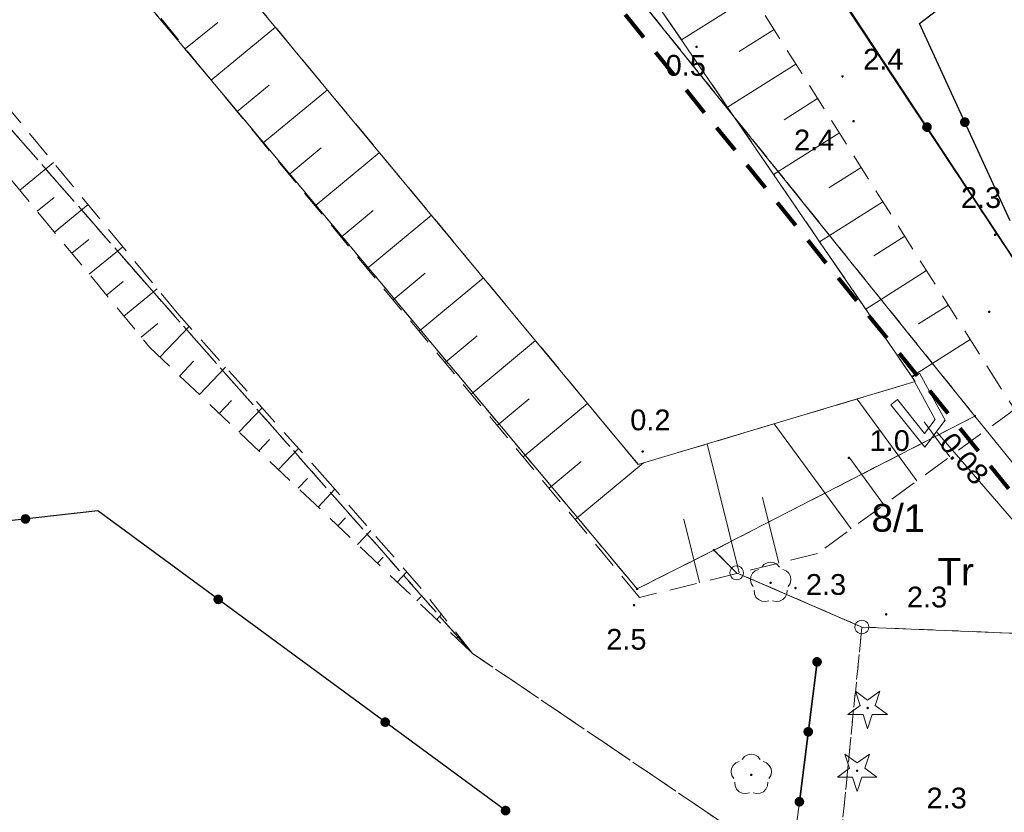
# Model space of a CAD drawing. Extents: x 5474185 to 5474933, y 5916077 to 5916824.
# Tile 12 of 256: x 5474410 to 5474446, y 5916373 to 5916401. Entities that reach past the tile are written whole.
import ezdxf

# ---------------------------------------------------------------- set-up
doc = ezdxf.new("R2010")
doc.units = 0
for name, pattern in [('216-500', [2.5, 1.5, -1]), ('PRZER1-1', [1, 0.5, -0.5]), ('PRZER2-1', [1.5, 1, -0.5]), ('PRZER3-1', [2, 1.5, -0.5])]:
    doc.linetypes.add(name, pattern=pattern)
for name, color, linetype, lineweight in [('GEPPGD', 253, 'CONTINUOUS', 18), ('GESDZI', 253, 'CONTINUOUS', 18), ('GESDZI_O', 253, 'CONTINUOUS', 18), ('GESKKL', 253, 'CONTINUOUS', 18), ('GESUZY', 253, 'CONTINUOUS', 18), ('GESUZY_O', 253, 'CONTINUOUS', 18), ('GSLKBR', 253, 'CONTINUOUS', 18), ('GSLKOG', 253, 'CONTINUOUS', 35), ('GSPRDI', 253, 'CONTINUOUS', 18), ('GSPRDL', 253, 'CONTINUOUS', 18), ('GSPWPN', 253, 'CONTINUOUS', 13), ('GSPWPN_O', 253, 'CONTINUOUS', 13), ('GSSDSO', 253, 'CONTINUOUS', 18), ('GSSWWP', 254, 'CONTINUOUS', 18), ('GSSZSN', 254, 'CONTINUOUS', 18), ('GULKPR', 7, 'CONTINUOUS', 18), ('GUPPRZ_O', 40, 'CONTINUOUS', 18), ('Sieć wodociągowa', 253, 'CONTINUOUS', 40)]:
    doc.layers.add(name, color=color, linetype=linetype, lineweight=lineweight)
doc.styles.add('Arial', font='arial.ttf')

msp = doc.modelspace()

# ---------------------------------------------------------------- hatches: boundary and pattern name
at = {"layer": 'GEPPGD'}
for points in [[(5474444.93, 5916387.085), (5474444.916094, 5916387.087202), (5474444.90355, 5916387.093594), (5474444.893594, 5916387.10355), (5474444.887202, 5916387.116094), (5474444.885, 5916387.13), (5474444.887202, 5916387.143906), (5474444.893594, 5916387.15645), (5474444.90355, 5916387.166406), (5474444.916094, 5916387.172798), (5474444.93, 5916387.175), (5474444.943906, 5916387.172798), (5474444.95645, 5916387.166406), (5474444.966406, 5916387.15645), (5474444.972798, 5916387.143906), (5474444.975, 5916387.13), (5474444.972798, 5916387.116094), (5474444.966406, 5916387.10355), (5474444.95645, 5916387.093594), (5474444.943906, 5916387.087202)], [(5474435.49, 5916382.235), (5474435.476094, 5916382.237202), (5474435.46355, 5916382.243594), (5474435.453594, 5916382.25355), (5474435.447202, 5916382.266094), (5474435.445, 5916382.28), (5474435.447202, 5916382.293906), (5474435.453594, 5916382.30645), (5474435.46355, 5916382.316406), (5474435.476094, 5916382.322798), (5474435.49, 5916382.325), (5474435.503906, 5916382.322798), (5474435.51645, 5916382.316406), (5474435.526406, 5916382.30645), (5474435.532798, 5916382.293906), (5474435.535, 5916382.28), (5474435.532798, 5916382.266094), (5474435.526406, 5916382.25355), (5474435.51645, 5916382.243594), (5474435.503906, 5916382.237202)], [(5474432.71, 5916380.835), (5474432.696094, 5916380.837202), (5474432.68355, 5916380.843594), (5474432.673594, 5916380.85355), (5474432.667202, 5916380.866094), (5474432.665, 5916380.88), (5474432.667202, 5916380.893906), (5474432.673594, 5916380.90645), (5474432.68355, 5916380.916406), (5474432.696094, 5916380.922798), (5474432.71, 5916380.925), (5474432.723906, 5916380.922798), (5474432.73645, 5916380.916406), (5474432.746406, 5916380.90645), (5474432.752798, 5916380.893906), (5474432.755, 5916380.88), (5474432.752798, 5916380.866094), (5474432.746406, 5916380.85355), (5474432.73645, 5916380.843594), (5474432.723906, 5916380.837202)]]:
    msp.add_hatch(color=256, dxfattribs=at).paths.add_polyline_path(points)
at = {"layer": 'GSLKOG'}
for points in [[(5474443.206312, 5916397.411152), (5474443.160746, 5916397.414422), (5474443.117578, 5916397.429374), (5474443.07975, 5916397.45499), (5474443.049842, 5916397.489522), (5474443.02989, 5916397.530619), (5474443.021256, 5916397.57548), (5474443.024525, 5916397.621047), (5474443.039478, 5916397.664215), (5474443.065093, 5916397.702043), (5474443.099626, 5916397.731951), (5474443.140722, 5916397.751902), (5474443.185584, 5916397.760537), (5474443.23115, 5916397.757268), (5474443.274318, 5916397.742315), (5474443.312146, 5916397.7167), (5474443.342054, 5916397.682167), (5474443.362006, 5916397.64107), (5474443.37064, 5916397.596209), (5474443.367371, 5916397.550642), (5474443.352418, 5916397.507475), (5474443.326803, 5916397.469647), (5474443.29227, 5916397.439739), (5474443.251174, 5916397.419787)], [(5474443.206312, 5916397.411152), (5474443.160746, 5916397.414422), (5474443.117578, 5916397.429374), (5474443.07975, 5916397.45499), (5474443.049842, 5916397.489522), (5474443.02989, 5916397.530619), (5474443.021256, 5916397.57548), (5474443.024525, 5916397.621047), (5474443.039478, 5916397.664215), (5474443.065093, 5916397.702043), (5474443.099626, 5916397.731951), (5474443.140722, 5916397.751902), (5474443.185584, 5916397.760537), (5474443.23115, 5916397.757268), (5474443.274318, 5916397.742315), (5474443.312146, 5916397.7167), (5474443.342054, 5916397.682167), (5474443.362006, 5916397.64107), (5474443.37064, 5916397.596209), (5474443.367371, 5916397.550642), (5474443.352418, 5916397.507475), (5474443.326803, 5916397.469647), (5474443.29227, 5916397.439739), (5474443.251174, 5916397.419787)], [(5474444.548645, 5916397.590766), (5474444.504107, 5916397.600935), (5474444.463719, 5916397.622287), (5474444.430233, 5916397.653363), (5474444.405931, 5916397.692047), (5474444.39247, 5916397.735703), (5474444.390766, 5916397.781355), (5474444.400935, 5916397.825893), (5474444.422287, 5916397.866281), (5474444.453363, 5916397.899767), (5474444.492047, 5916397.924069), (5474444.535703, 5916397.93753), (5474444.581355, 5916397.939234), (5474444.625893, 5916397.929065), (5474444.666281, 5916397.907713), (5474444.699767, 5916397.876637), (5474444.724069, 5916397.837953), (5474444.73753, 5916397.794297), (5474444.739234, 5916397.748645), (5474444.729065, 5916397.704107), (5474444.707713, 5916397.663719), (5474444.676637, 5916397.630233), (5474444.637953, 5916397.605931), (5474444.594297, 5916397.59247)], [(5474444.548645, 5916397.590766), (5474444.504107, 5916397.600935), (5474444.463719, 5916397.622287), (5474444.430233, 5916397.653363), (5474444.405931, 5916397.692047), (5474444.39247, 5916397.735703), (5474444.390766, 5916397.781355), (5474444.400935, 5916397.825893), (5474444.422287, 5916397.866281), (5474444.453363, 5916397.899767), (5474444.492047, 5916397.924069), (5474444.535703, 5916397.93753), (5474444.581355, 5916397.939234), (5474444.625893, 5916397.929065), (5474444.666281, 5916397.907713), (5474444.699767, 5916397.876637), (5474444.724069, 5916397.837953), (5474444.73753, 5916397.794297), (5474444.739234, 5916397.748645), (5474444.729065, 5916397.704107), (5474444.707713, 5916397.663719), (5474444.676637, 5916397.630233), (5474444.637953, 5916397.605931), (5474444.594297, 5916397.59247)], [(5474410.599253, 5916383.236062), (5474410.553579, 5916383.237006), (5474410.509704, 5916383.24974), (5474410.470621, 5916383.273393), (5474410.438992, 5916383.306358), (5474410.416972, 5916383.346385), (5474410.406062, 5916383.390747), (5474410.407006, 5916383.436421), (5474410.41974, 5916383.480296), (5474410.443393, 5916383.519379), (5474410.476358, 5916383.551008), (5474410.516385, 5916383.573028), (5474410.560747, 5916383.583938), (5474410.606421, 5916383.582994), (5474410.650296, 5916383.57026), (5474410.689379, 5916383.546607), (5474410.721008, 5916383.513642), (5474410.743028, 5916383.473615), (5474410.753938, 5916383.429253), (5474410.752994, 5916383.383579), (5474410.74026, 5916383.339704), (5474410.716607, 5916383.300621), (5474410.683642, 5916383.268992), (5474410.643615, 5916383.246972)], [(5474410.599253, 5916383.236062), (5474410.553579, 5916383.237006), (5474410.509704, 5916383.24974), (5474410.470621, 5916383.273393), (5474410.438992, 5916383.306358), (5474410.416972, 5916383.346385), (5474410.406062, 5916383.390747), (5474410.407006, 5916383.436421), (5474410.41974, 5916383.480296), (5474410.443393, 5916383.519379), (5474410.476358, 5916383.551008), (5474410.516385, 5916383.573028), (5474410.560747, 5916383.583938), (5474410.606421, 5916383.582994), (5474410.650296, 5916383.57026), (5474410.689379, 5916383.546607), (5474410.721008, 5916383.513642), (5474410.743028, 5916383.473615), (5474410.753938, 5916383.429253), (5474410.752994, 5916383.383579), (5474410.74026, 5916383.339704), (5474410.716607, 5916383.300621), (5474410.683642, 5916383.268992), (5474410.643615, 5916383.246972)], [(5474417.534021, 5916380.326783), (5474417.489657, 5916380.337689), (5474417.449629, 5916380.359707), (5474417.416663, 5916380.391334), (5474417.393006, 5916380.430416), (5474417.38027, 5916380.474289), (5474417.379324, 5916380.519963), (5474417.390231, 5916380.564327), (5474417.412248, 5916380.604355), (5474417.443875, 5916380.63732), (5474417.482958, 5916380.660977), (5474417.52683, 5916380.673714), (5474417.572504, 5916380.67466), (5474417.616868, 5916380.663753), (5474417.656896, 5916380.641735), (5474417.689862, 5916380.610108), (5474417.713519, 5916380.571026), (5474417.726255, 5916380.527153), (5474417.727201, 5916380.481479), (5474417.716294, 5916380.437116), (5474417.694277, 5916380.397087), (5474417.66265, 5916380.364122), (5474417.623567, 5916380.340465), (5474417.579695, 5916380.327728)], [(5474417.534021, 5916380.326783), (5474417.489657, 5916380.337689), (5474417.449629, 5916380.359707), (5474417.416663, 5916380.391334), (5474417.393006, 5916380.430416), (5474417.38027, 5916380.474289), (5474417.379324, 5916380.519963), (5474417.390231, 5916380.564327), (5474417.412248, 5916380.604355), (5474417.443875, 5916380.63732), (5474417.482958, 5916380.660977), (5474417.52683, 5916380.673714), (5474417.572504, 5916380.67466), (5474417.616868, 5916380.663753), (5474417.656896, 5916380.641735), (5474417.689862, 5916380.610108), (5474417.713519, 5916380.571026), (5474417.726255, 5916380.527153), (5474417.727201, 5916380.481479), (5474417.716294, 5916380.437116), (5474417.694277, 5916380.397087), (5474417.66265, 5916380.364122), (5474417.623567, 5916380.340465), (5474417.579695, 5916380.327728)], [(5474439.198041, 5916378.066383), (5474439.153854, 5916378.077983), (5474439.114174, 5916378.100624), (5474439.081706, 5916378.132762), (5474439.058664, 5916378.172209), (5474439.046616, 5916378.216276), (5474439.046383, 5916378.261959), (5474439.057983, 5916378.306146), (5474439.080624, 5916378.345826), (5474439.112762, 5916378.378294), (5474439.152209, 5916378.401336), (5474439.196276, 5916378.413384), (5474439.241959, 5916378.413617), (5474439.286146, 5916378.402017), (5474439.325826, 5916378.379376), (5474439.358294, 5916378.347238), (5474439.381336, 5916378.307791), (5474439.393384, 5916378.263724), (5474439.393617, 5916378.218041), (5474439.382017, 5916378.173854), (5474439.359376, 5916378.134174), (5474439.327238, 5916378.101706), (5474439.287791, 5916378.078664), (5474439.243724, 5916378.066616)], [(5474423.577496, 5916375.88534), (5474423.533132, 5916375.896247), (5474423.493104, 5916375.918265), (5474423.460138, 5916375.949892), (5474423.436481, 5916375.988974), (5474423.423745, 5916376.032847), (5474423.422799, 5916376.078521), (5474423.433706, 5916376.122884), (5474423.455723, 5916376.162913), (5474423.48735, 5916376.195878), (5474423.526433, 5916376.219535), (5474423.570305, 5916376.232272), (5474423.615979, 5916376.233217), (5474423.660343, 5916376.222311), (5474423.700371, 5916376.200293), (5474423.733337, 5916376.168666), (5474423.756994, 5916376.129584), (5474423.76973, 5916376.085711), (5474423.770676, 5916376.040037), (5474423.759769, 5916375.995673), (5474423.737752, 5916375.955645), (5474423.706125, 5916375.92268), (5474423.667042, 5916375.899023), (5474423.62317, 5916375.886286)], [(5474423.577496, 5916375.88534), (5474423.533132, 5916375.896247), (5474423.493104, 5916375.918265), (5474423.460138, 5916375.949892), (5474423.436481, 5916375.988974), (5474423.423745, 5916376.032847), (5474423.422799, 5916376.078521), (5474423.433706, 5916376.122884), (5474423.455723, 5916376.162913), (5474423.48735, 5916376.195878), (5474423.526433, 5916376.219535), (5474423.570305, 5916376.232272), (5474423.615979, 5916376.233217), (5474423.660343, 5916376.222311), (5474423.700371, 5916376.200293), (5474423.733337, 5916376.168666), (5474423.756994, 5916376.129584), (5474423.76973, 5916376.085711), (5474423.770676, 5916376.040037), (5474423.759769, 5916375.995673), (5474423.737752, 5916375.955645), (5474423.706125, 5916375.92268), (5474423.667042, 5916375.899023), (5474423.62317, 5916375.886286)], [(5474438.878041, 5916375.536383), (5474438.833854, 5916375.547983), (5474438.794174, 5916375.570624), (5474438.761706, 5916375.602762), (5474438.738664, 5916375.642209), (5474438.726616, 5916375.686276), (5474438.726383, 5916375.731959), (5474438.737983, 5916375.776146), (5474438.760624, 5916375.815826), (5474438.792762, 5916375.848294), (5474438.832209, 5916375.871336), (5474438.876276, 5916375.883384), (5474438.921959, 5916375.883617), (5474438.966146, 5916375.872017), (5474439.005826, 5916375.849376), (5474439.038294, 5916375.817238), (5474439.061336, 5916375.777791), (5474439.073384, 5916375.733724), (5474439.073617, 5916375.688041), (5474439.062017, 5916375.643854), (5474439.039376, 5916375.604174), (5474439.007238, 5916375.571706), (5474438.967791, 5916375.548664), (5474438.923724, 5916375.536616)], [(5474438.878041, 5916375.536383), (5474438.833854, 5916375.547983), (5474438.794174, 5916375.570624), (5474438.761706, 5916375.602762), (5474438.738664, 5916375.642209), (5474438.726616, 5916375.686276), (5474438.726383, 5916375.731959), (5474438.737983, 5916375.776146), (5474438.760624, 5916375.815826), (5474438.792762, 5916375.848294), (5474438.832209, 5916375.871336), (5474438.876276, 5916375.883384), (5474438.921959, 5916375.883617), (5474438.966146, 5916375.872017), (5474439.005826, 5916375.849376), (5474439.038294, 5916375.817238), (5474439.061336, 5916375.777791), (5474439.073384, 5916375.733724), (5474439.073617, 5916375.688041), (5474439.062017, 5916375.643854), (5474439.039376, 5916375.604174), (5474439.007238, 5916375.571706), (5474438.967791, 5916375.548664), (5474438.923724, 5916375.536616)], [(5474438.558041, 5916373.006383), (5474438.513854, 5916373.017983), (5474438.474174, 5916373.040624), (5474438.441706, 5916373.072762), (5474438.418664, 5916373.112209), (5474438.406616, 5916373.156276), (5474438.406383, 5916373.201959), (5474438.417983, 5916373.246146), (5474438.440624, 5916373.285826), (5474438.472762, 5916373.318294), (5474438.512209, 5916373.341336), (5474438.556276, 5916373.353384), (5474438.601959, 5916373.353617), (5474438.646146, 5916373.342017), (5474438.685826, 5916373.319376), (5474438.718294, 5916373.287238), (5474438.741336, 5916373.247791), (5474438.753384, 5916373.203724), (5474438.753617, 5916373.158041), (5474438.742017, 5916373.113854), (5474438.719376, 5916373.074174), (5474438.687238, 5916373.041706), (5474438.647791, 5916373.018664), (5474438.603724, 5916373.006616)], [(5474427.930758, 5916372.686061), (5474427.886395, 5916372.696968), (5474427.846366, 5916372.718986), (5474427.813401, 5916372.750613), (5474427.789744, 5916372.789695), (5474427.777007, 5916372.833568), (5474427.776061, 5916372.879242), (5474427.786968, 5916372.923605), (5474427.808986, 5916372.963634), (5474427.840613, 5916372.996599), (5474427.879695, 5916373.020256), (5474427.923568, 5916373.032993), (5474427.969242, 5916373.033939), (5474428.013605, 5916373.023032), (5474428.053634, 5916373.001014), (5474428.086599, 5916372.969387), (5474428.110256, 5916372.930305), (5474428.122993, 5916372.886432), (5474428.123939, 5916372.840758), (5474428.113032, 5916372.796395), (5474428.091014, 5916372.756366), (5474428.059387, 5916372.723401), (5474428.020305, 5916372.699744), (5474427.976432, 5916372.687007)]]:
    msp.add_hatch(color=256, dxfattribs=at).paths.add_polyline_path(points)
at = {"layer": 'GSPRDI'}
for points in [[(5474441.05, 5916376.525), (5474441.036094, 5916376.527202), (5474441.02355, 5916376.533594), (5474441.013594, 5916376.54355), (5474441.007202, 5916376.556094), (5474441.005, 5916376.57), (5474441.007202, 5916376.583906), (5474441.013594, 5916376.59645), (5474441.02355, 5916376.606406), (5474441.036094, 5916376.612798), (5474441.05, 5916376.615), (5474441.063906, 5916376.612798), (5474441.07645, 5916376.606406), (5474441.086406, 5916376.59645), (5474441.092798, 5916376.583906), (5474441.095, 5916376.57), (5474441.092798, 5916376.556094), (5474441.086406, 5916376.54355), (5474441.07645, 5916376.533594), (5474441.063906, 5916376.527202)], [(5474440.67, 5916374.255), (5474440.656094, 5916374.257202), (5474440.64355, 5916374.263594), (5474440.633594, 5916374.27355), (5474440.627202, 5916374.286094), (5474440.625, 5916374.3), (5474440.627202, 5916374.313906), (5474440.633594, 5916374.32645), (5474440.64355, 5916374.336406), (5474440.656094, 5916374.342798), (5474440.67, 5916374.345), (5474440.683906, 5916374.342798), (5474440.69645, 5916374.336406), (5474440.706406, 5916374.32645), (5474440.712798, 5916374.313906), (5474440.715, 5916374.3), (5474440.712798, 5916374.286094), (5474440.706406, 5916374.27355), (5474440.69645, 5916374.263594), (5474440.683906, 5916374.257202)]]:
    msp.add_hatch(color=256, dxfattribs=at).paths.add_polyline_path(points)
at = {"layer": 'GSPRDL'}
for points in [[(5474437.54, 5916381.055), (5474437.526094, 5916381.057202), (5474437.51355, 5916381.063594), (5474437.503594, 5916381.07355), (5474437.497202, 5916381.086094), (5474437.495, 5916381.1), (5474437.497202, 5916381.113906), (5474437.503594, 5916381.12645), (5474437.51355, 5916381.136406), (5474437.526094, 5916381.142798), (5474437.54, 5916381.145), (5474437.553906, 5916381.142798), (5474437.56645, 5916381.136406), (5474437.576406, 5916381.12645), (5474437.582798, 5916381.113906), (5474437.585, 5916381.1), (5474437.582798, 5916381.086094), (5474437.576406, 5916381.07355), (5474437.56645, 5916381.063594), (5474437.553906, 5916381.057202)], [(5474436.84, 5916374.105), (5474436.826094, 5916374.107202), (5474436.81355, 5916374.113594), (5474436.803594, 5916374.12355), (5474436.797202, 5916374.136094), (5474436.795, 5916374.15), (5474436.797202, 5916374.163906), (5474436.803594, 5916374.17645), (5474436.81355, 5916374.186406), (5474436.826094, 5916374.192798), (5474436.84, 5916374.195), (5474436.853906, 5916374.192798), (5474436.86645, 5916374.186406), (5474436.876406, 5916374.17645), (5474436.882798, 5916374.163906), (5474436.885, 5916374.15), (5474436.882798, 5916374.136094), (5474436.876406, 5916374.12355), (5474436.86645, 5916374.113594), (5474436.853906, 5916374.107202)]]:
    msp.add_hatch(color=256, dxfattribs=at).paths.add_polyline_path(points)
at = {"layer": 'GSPWPN'}
for points in [[(5474434.86, 5916400.445), (5474434.848353, 5916400.446533), (5474434.8375, 5916400.451029), (5474434.82818, 5916400.45818), (5474434.821029, 5916400.4675), (5474434.816533, 5916400.478353), (5474434.815, 5916400.49), (5474434.816533, 5916400.501647), (5474434.821029, 5916400.5125), (5474434.82818, 5916400.52182), (5474434.8375, 5916400.528971), (5474434.848353, 5916400.533467), (5474434.86, 5916400.535), (5474434.871647, 5916400.533467), (5474434.8825, 5916400.528971), (5474434.89182, 5916400.52182), (5474434.898971, 5916400.5125), (5474434.903467, 5916400.501647), (5474434.905, 5916400.49), (5474434.903467, 5916400.478353), (5474434.898971, 5916400.4675), (5474434.89182, 5916400.45818), (5474434.8825, 5916400.451029), (5474434.871647, 5916400.446533)], [(5474440.14, 5916399.375), (5474440.128353, 5916399.376533), (5474440.1175, 5916399.381029), (5474440.10818, 5916399.38818), (5474440.101029, 5916399.3975), (5474440.096533, 5916399.408353), (5474440.095, 5916399.42), (5474440.096533, 5916399.431647), (5474440.101029, 5916399.4425), (5474440.10818, 5916399.45182), (5474440.1175, 5916399.458971), (5474440.128353, 5916399.463467), (5474440.14, 5916399.465), (5474440.151647, 5916399.463467), (5474440.1625, 5916399.458971), (5474440.17182, 5916399.45182), (5474440.178971, 5916399.4425), (5474440.183467, 5916399.431647), (5474440.185, 5916399.42), (5474440.183467, 5916399.408353), (5474440.178971, 5916399.3975), (5474440.17182, 5916399.38818), (5474440.1625, 5916399.381029), (5474440.151647, 5916399.376533)], [(5474440.54, 5916397.755), (5474440.528353, 5916397.756533), (5474440.5175, 5916397.761029), (5474440.50818, 5916397.76818), (5474440.501029, 5916397.7775), (5474440.496533, 5916397.788353), (5474440.495, 5916397.8), (5474440.496533, 5916397.811647), (5474440.501029, 5916397.8225), (5474440.50818, 5916397.83182), (5474440.5175, 5916397.838971), (5474440.528353, 5916397.843467), (5474440.54, 5916397.845), (5474440.551647, 5916397.843467), (5474440.5625, 5916397.838971), (5474440.57182, 5916397.83182), (5474440.578971, 5916397.8225), (5474440.583467, 5916397.811647), (5474440.585, 5916397.8), (5474440.583467, 5916397.788353), (5474440.578971, 5916397.7775), (5474440.57182, 5916397.76818), (5474440.5625, 5916397.761029), (5474440.551647, 5916397.756533)], [(5474445.66, 5916393.645), (5474445.648353, 5916393.646533), (5474445.6375, 5916393.651029), (5474445.62818, 5916393.65818), (5474445.621029, 5916393.6675), (5474445.616533, 5916393.678353), (5474445.615, 5916393.69), (5474445.616533, 5916393.701647), (5474445.621029, 5916393.7125), (5474445.62818, 5916393.72182), (5474445.6375, 5916393.728971), (5474445.648353, 5916393.733467), (5474445.66, 5916393.735), (5474445.671647, 5916393.733467), (5474445.6825, 5916393.728971), (5474445.69182, 5916393.72182), (5474445.698971, 5916393.7125), (5474445.703467, 5916393.701647), (5474445.705, 5916393.69), (5474445.703467, 5916393.678353), (5474445.698971, 5916393.6675), (5474445.69182, 5916393.65818), (5474445.6825, 5916393.651029), (5474445.671647, 5916393.646533)], [(5474445.45, 5916390.855), (5474445.438353, 5916390.856533), (5474445.4275, 5916390.861029), (5474445.41818, 5916390.86818), (5474445.411029, 5916390.8775), (5474445.406533, 5916390.888353), (5474445.405, 5916390.9), (5474445.406533, 5916390.911647), (5474445.411029, 5916390.9225), (5474445.41818, 5916390.93182), (5474445.4275, 5916390.938971), (5474445.438353, 5916390.943467), (5474445.45, 5916390.945), (5474445.461647, 5916390.943467), (5474445.4725, 5916390.938971), (5474445.48182, 5916390.93182), (5474445.488971, 5916390.9225), (5474445.493467, 5916390.911647), (5474445.495, 5916390.9), (5474445.493467, 5916390.888353), (5474445.488971, 5916390.8775), (5474445.48182, 5916390.86818), (5474445.4725, 5916390.861029), (5474445.461647, 5916390.856533)], [(5474432.91, 5916385.805), (5474432.898353, 5916385.806533), (5474432.8875, 5916385.811029), (5474432.87818, 5916385.81818), (5474432.871029, 5916385.8275), (5474432.866533, 5916385.838353), (5474432.865, 5916385.85), (5474432.866533, 5916385.861647), (5474432.871029, 5916385.8725), (5474432.87818, 5916385.88182), (5474432.8875, 5916385.888971), (5474432.898353, 5916385.893467), (5474432.91, 5916385.895), (5474432.921647, 5916385.893467), (5474432.9325, 5916385.888971), (5474432.94182, 5916385.88182), (5474432.948971, 5916385.8725), (5474432.953467, 5916385.861647), (5474432.955, 5916385.85), (5474432.953467, 5916385.838353), (5474432.948971, 5916385.8275), (5474432.94182, 5916385.81818), (5474432.9325, 5916385.811029), (5474432.921647, 5916385.806533)], [(5474440.37, 5916385.575), (5474440.358353, 5916385.576533), (5474440.3475, 5916385.581029), (5474440.33818, 5916385.58818), (5474440.331029, 5916385.5975), (5474440.326533, 5916385.608353), (5474440.325, 5916385.62), (5474440.326533, 5916385.631647), (5474440.331029, 5916385.6425), (5474440.33818, 5916385.65182), (5474440.3475, 5916385.658971), (5474440.358353, 5916385.663467), (5474440.37, 5916385.665), (5474440.381647, 5916385.663467), (5474440.3925, 5916385.658971), (5474440.40182, 5916385.65182), (5474440.408971, 5916385.6425), (5474440.413467, 5916385.631647), (5474440.415, 5916385.62), (5474440.413467, 5916385.608353), (5474440.408971, 5916385.5975), (5474440.40182, 5916385.58818), (5474440.3925, 5916385.581029), (5474440.381647, 5916385.576533)], [(5474438.44, 5916380.865), (5474438.428353, 5916380.866533), (5474438.4175, 5916380.871029), (5474438.40818, 5916380.87818), (5474438.401029, 5916380.8875), (5474438.396533, 5916380.898353), (5474438.395, 5916380.91), (5474438.396533, 5916380.921647), (5474438.401029, 5916380.9325), (5474438.40818, 5916380.94182), (5474438.4175, 5916380.948971), (5474438.428353, 5916380.953467), (5474438.44, 5916380.955), (5474438.451647, 5916380.953467), (5474438.4625, 5916380.948971), (5474438.47182, 5916380.94182), (5474438.478971, 5916380.9325), (5474438.483467, 5916380.921647), (5474438.485, 5916380.91), (5474438.483467, 5916380.898353), (5474438.478971, 5916380.8875), (5474438.47182, 5916380.87818), (5474438.4625, 5916380.871029), (5474438.451647, 5916380.866533)], [(5474432.6, 5916380.245), (5474432.588353, 5916380.246533), (5474432.5775, 5916380.251029), (5474432.56818, 5916380.25818), (5474432.561029, 5916380.2675), (5474432.556533, 5916380.278353), (5474432.555, 5916380.29), (5474432.556533, 5916380.301647), (5474432.561029, 5916380.3125), (5474432.56818, 5916380.32182), (5474432.5775, 5916380.328971), (5474432.588353, 5916380.333467), (5474432.6, 5916380.335), (5474432.611647, 5916380.333467), (5474432.6225, 5916380.328971), (5474432.63182, 5916380.32182), (5474432.638971, 5916380.3125), (5474432.643467, 5916380.301647), (5474432.645, 5916380.29), (5474432.643467, 5916380.278353), (5474432.638971, 5916380.2675), (5474432.63182, 5916380.25818), (5474432.6225, 5916380.251029), (5474432.611647, 5916380.246533)], [(5474441.72, 5916379.915), (5474441.708353, 5916379.916533), (5474441.6975, 5916379.921029), (5474441.68818, 5916379.92818), (5474441.681029, 5916379.9375), (5474441.676533, 5916379.948353), (5474441.675, 5916379.96), (5474441.676533, 5916379.971647), (5474441.681029, 5916379.9825), (5474441.68818, 5916379.99182), (5474441.6975, 5916379.998971), (5474441.708353, 5916380.003467), (5474441.72, 5916380.005), (5474441.731647, 5916380.003467), (5474441.7425, 5916379.998971), (5474441.75182, 5916379.99182), (5474441.758971, 5916379.9825), (5474441.763467, 5916379.971647), (5474441.765, 5916379.96), (5474441.763467, 5916379.948353), (5474441.758971, 5916379.9375), (5474441.75182, 5916379.92818), (5474441.7425, 5916379.921029), (5474441.731647, 5916379.916533)]]:
    msp.add_hatch(color=256, dxfattribs=at).paths.add_polyline_path(points)

# ---------------------------------------------------------------- linework, layer by layer
at = {"layer": 'GEPPGD', "elevation": 10.24, "flags": 128}
for points in [[(5474436.31, 5916381.71), (5474436.387254, 5916381.697764), (5474436.456946, 5916381.662254), (5474436.512254, 5916381.606946), (5474436.547764, 5916381.537254), (5474436.56, 5916381.46), (5474436.547764, 5916381.382746), (5474436.512254, 5916381.313054), (5474436.456946, 5916381.257746), (5474436.387254, 5916381.222236), (5474436.31, 5916381.21), (5474436.232746, 5916381.222236), (5474436.163054, 5916381.257746), (5474436.107746, 5916381.313054), (5474436.072236, 5916381.382746), (5474436.06, 5916381.46), (5474436.072236, 5916381.537254), (5474436.107746, 5916381.606946), (5474436.163054, 5916381.662254), (5474436.232746, 5916381.697764), (5474436.31, 5916381.71)], [(5474440.84, 5916379.75), (5474440.917254, 5916379.737764), (5474440.986946, 5916379.702254), (5474441.042254, 5916379.646946), (5474441.077764, 5916379.577254), (5474441.09, 5916379.5), (5474441.077764, 5916379.422746), (5474441.042254, 5916379.353054), (5474440.986946, 5916379.297746), (5474440.917254, 5916379.262236), (5474440.84, 5916379.25), (5474440.762746, 5916379.262236), (5474440.693054, 5916379.297746), (5474440.637746, 5916379.353054), (5474440.602236, 5916379.422746), (5474440.59, 5916379.5), (5474440.602236, 5916379.577254), (5474440.637746, 5916379.646946), (5474440.693054, 5916379.702254), (5474440.762746, 5916379.737764), (5474440.84, 5916379.75)]]:
    msp.add_lwpolyline(points, close=True, dxfattribs=at)
at = {"layer": 'GESDZI', "linetype": 'Continuous', "lineweight": 13}
for p, q in [((5474452.56, 5916383.37, 10.22), (5474426.18, 5916423.3, 10.22)), ((5474426.18, 5916423.3, 10.22), (5474452.56, 5916383.37, 10.22)), ((5474432.71, 5916380.88, 10.22), (5474409.51, 5916408.59, 10.22)), ((5474409.51, 5916408.59, 10.22), (5474432.71, 5916380.88, 10.22)), ((5474431.87, 5916403.37, 10.22), (5474444.93, 5916387.13, 10.22)), ((5474444.93, 5916387.13, 10.22), (5474431.87, 5916403.37, 10.22)), ((5474444.93, 5916387.13, 10.22), (5474435.49, 5916382.28, 10.22)), ((5474435.49, 5916382.28, 10.22), (5474444.93, 5916387.13, 10.22)), ((5474444.93, 5916387.13, 10.22), (5474446.42, 5916385.28, 10.22)), ((5474446.42, 5916385.28, 10.22), (5474444.93, 5916387.13, 10.22)), ((5474435.49, 5916382.28, 10.22), (5474432.71, 5916380.88, 10.22)), ((5474432.71, 5916380.88, 10.22), (5474435.49, 5916382.28, 10.22)), ((5474436.31, 5916381.46, 10.22), (5474435.49, 5916382.28, 10.22)), ((5474435.49, 5916382.28, 10.22), (5474436.31, 5916381.46, 10.22)), ((5474440.84, 5916379.5, 10.22), (5474436.31, 5916381.46, 10.22)), ((5474436.31, 5916381.46, 10.22), (5474440.84, 5916379.5, 10.22)), ((5474448.41, 5916379.19, 10.22), (5474440.84, 5916379.5, 10.22)), ((5474440.84, 5916379.5, 10.22), (5474448.41, 5916379.19, 10.22))]:
    msp.add_line(p, q, dxfattribs=at)
at = {"layer": 'GESKKL', "linetype": 'PRZER3-1', "lineweight": 13}
for p, q in [((5474426.18, 5916423.3, 10.06), (5474452.56, 5916383.37, 10.06)), ((5474414.98, 5916391.88, 10.06), (5474403.94, 5916404.51, 10.06)), ((5474426.76, 5916378.54, 10.06), (5474414.98, 5916391.88, 10.06)), ((5474437.42, 5916371.32, 10.06), (5474426.76, 5916378.54, 10.06))]:
    msp.add_line(p, q, dxfattribs=at)
at = {"layer": 'GESUZY', "linetype": 'PRZER1-1', "lineweight": 13}
for p, q in [((5474426.18, 5916423.3, 10.08), (5474452.56, 5916383.37, 10.08)), ((5474452.56, 5916383.37, 10.08), (5474426.18, 5916423.3, 10.08)), ((5474409.51, 5916408.59, 10.08), (5474432.71, 5916380.88, 10.08)), ((5474432.71, 5916380.88, 10.08), (5474409.51, 5916408.59, 10.08)), ((5474403.94, 5916404.51, 10.08), (5474414.98, 5916391.88, 10.08)), ((5474414.98, 5916391.88, 10.08), (5474403.94, 5916404.51, 10.08)), ((5474444.93, 5916387.13, 10.08), (5474431.87, 5916403.37, 10.08)), ((5474431.87, 5916403.37, 10.08), (5474444.93, 5916387.13, 10.08)), ((5474414.98, 5916391.88, 10.08), (5474426.76, 5916378.54, 10.08)), ((5474426.76, 5916378.54, 10.08), (5474414.98, 5916391.88, 10.08)), ((5474435.49, 5916382.28, 10.08), (5474444.93, 5916387.13, 10.08)), ((5474444.93, 5916387.13, 10.08), (5474435.49, 5916382.28, 10.08)), ((5474432.71, 5916380.88, 10.08), (5474435.49, 5916382.28, 10.08)), ((5474435.49, 5916382.28, 10.08), (5474432.71, 5916380.88, 10.08)), ((5474435.49, 5916382.28, 10.08), (5474436.31, 5916381.46, 10.08)), ((5474436.31, 5916381.46, 10.08), (5474435.49, 5916382.28, 10.08)), ((5474436.31, 5916381.46, 10.08), (5474440.84, 5916379.5, 10.08)), ((5474440.84, 5916379.5, 10.08), (5474436.31, 5916381.46, 10.08)), ((5474440.84, 5916379.5, 10.08), (5474439.86, 5916369.64, 10.08)), ((5474439.86, 5916369.64, 10.08), (5474440.84, 5916379.5, 10.08)), ((5474440.84, 5916379.5, 10.08), (5474448.41, 5916379.19, 10.08)), ((5474448.41, 5916379.19, 10.08), (5474440.84, 5916379.5, 10.08)), ((5474426.76, 5916378.54, 10.08), (5474437.42, 5916371.32, 10.08)), ((5474437.42, 5916371.32, 10.08), (5474426.76, 5916378.54, 10.08))]:
    msp.add_line(p, q, dxfattribs=at)
at = {"layer": 'GSLKBR', "linetype": 'Continuous', "lineweight": 18, "elevation": 10.18, "flags": 128}
msp.add_lwpolyline([(5474438.58, 5916373.18), (5474438.12, 5916369.67)], dxfattribs=at)
at = {"layer": 'GSLKOG', "linetype": 'Continuous', "lineweight": 30}
for p, q in [((5474442.93, 5916401.33, 10.18), (5474455.94, 5916411.43, 10.18)), ((5474450.9, 5916385.9, 10.18), (5474439.62, 5916403.01, 10.18)), ((5474446.2, 5916394.2, 10.18), (5474442.93, 5916401.33, 10.18)), ((5474413.2, 5916383.7, 10.18), (5474407.96, 5916383.12, 10.18)), ((5474427.95, 5916372.86, 10.18), (5474413.2, 5916383.7, 10.18))]:
    msp.add_line(p, q, dxfattribs=at)
at = {"layer": 'GSLKOG', "linetype": 'Continuous', "lineweight": 35, "elevation": 10.18, "flags": 128}
msp.add_lwpolyline([(5474438.58, 5916373.18), (5474439.22, 5916378.24)], dxfattribs=at)
at = {"layer": 'GSPRDI', "elevation": 10.12, "flags": 128}
for points in [[(5474441.322471, 5916376.658531), (5474441.763338, 5916376.338222), (5474441.218396, 5916376.338222), (5474441.05, 5916375.819952), (5474440.881604, 5916376.338222), (5474440.336662, 5916376.338222), (5474440.777529, 5916376.658531), (5474440.609133, 5916377.176801), (5474441.05, 5916376.856493), (5474441.490867, 5916377.176801), (5474441.322471, 5916376.658531)], [(5474440.942471, 5916374.388531), (5474441.383338, 5916374.068222), (5474440.838396, 5916374.068222), (5474440.67, 5916373.549952), (5474440.501604, 5916374.068222), (5474439.956662, 5916374.068222), (5474440.397529, 5916374.388531), (5474440.229133, 5916374.906801), (5474440.67, 5916374.586493), (5474441.110867, 5916374.906801), (5474440.942471, 5916374.388531)]]:
    msp.add_lwpolyline(points, close=True, dxfattribs=at)
at = {"layer": 'GSPRDL', "elevation": 10.12, "flags": 128}
for points in [[(5474437.215723, 5916381.663333), (5474437.299447, 5916381.762679), (5474437.412044, 5916381.827494), (5474437.54, 5916381.85), (5474437.667956, 5916381.827494), (5474437.780553, 5916381.762679), (5474437.864277, 5916381.663333)], [(5474436.904031, 5916380.965674), (5474436.83542, 5916381.075999), (5474436.808571, 5916381.203115), (5474436.826708, 5916381.331763), (5474436.887652, 5916381.446501), (5474436.98409, 5916381.533559), (5474437.104445, 5916381.582485)], [(5474437.975555, 5916381.582485), (5474438.09591, 5916381.533559), (5474438.192348, 5916381.446501), (5474438.253292, 5916381.331763), (5474438.271429, 5916381.203115), (5474438.24458, 5916381.075999), (5474438.175969, 5916380.965674)], [(5474437.471227, 5916380.453649), (5474437.345099, 5916380.422488), (5474437.215908, 5916380.436234), (5474437.099161, 5916380.493237), (5474437.008871, 5916380.586655), (5474436.955875, 5916380.705275), (5474436.946535, 5916380.834859)], [(5474438.133465, 5916380.834859), (5474438.124125, 5916380.705275), (5474438.071129, 5916380.586655), (5474437.980839, 5916380.493237), (5474437.864092, 5916380.436234), (5474437.734901, 5916380.422488), (5474437.608773, 5916380.453649)], [(5474436.515723, 5916374.713333), (5474436.599447, 5916374.812679), (5474436.712044, 5916374.877494), (5474436.84, 5916374.9), (5474436.967956, 5916374.877494), (5474437.080553, 5916374.812679), (5474437.164277, 5916374.713333)], [(5474436.204031, 5916374.015674), (5474436.13542, 5916374.125999), (5474436.108571, 5916374.253115), (5474436.126708, 5916374.381763), (5474436.187652, 5916374.496501), (5474436.28409, 5916374.583559), (5474436.404445, 5916374.632485)], [(5474437.275555, 5916374.632485), (5474437.39591, 5916374.583559), (5474437.492348, 5916374.496501), (5474437.553292, 5916374.381763), (5474437.571429, 5916374.253115), (5474437.54458, 5916374.125999), (5474437.475969, 5916374.015674)], [(5474436.771227, 5916373.503649), (5474436.645099, 5916373.472488), (5474436.515908, 5916373.486234), (5474436.399161, 5916373.543237), (5474436.308871, 5916373.636655), (5474436.255875, 5916373.755275), (5474436.246535, 5916373.884859)], [(5474437.433465, 5916373.884859), (5474437.424125, 5916373.755275), (5474437.371129, 5916373.636655), (5474437.280839, 5916373.543237), (5474437.164092, 5916373.486234), (5474437.034901, 5916373.472488), (5474436.908773, 5916373.503649)]]:
    msp.add_lwpolyline(points, dxfattribs=at)
at = {"layer": 'GSSDSO', "linetype": 'Continuous', "lineweight": 13}
for p, q in [((5474442.92, 5916388.69, 10.18), (5474442.66, 5916388.54, 10.18)), ((5474442.66, 5916388.54, 10.18), (5474443.49, 5916387.01, 10.18)), ((5474443.85, 5916386.99, 10.18), (5474442.92, 5916388.69, 10.18)), ((5474442.13, 5916387.73, 10.18), (5474441.89, 5916387.54, 10.18)), ((5474443.11, 5916386.5, 10.18), (5474442.13, 5916387.73, 10.18)), ((5474441.89, 5916387.54, 10.18), (5474443.12, 5916386.01, 10.18)), ((5474443.49, 5916387.01, 10.18), (5474443.11, 5916386.5, 10.18)), ((5474443.12, 5916386.01, 10.18), (5474443.85, 5916386.99, 10.18))]:
    msp.add_line(p, q, dxfattribs=at)
at = {"layer": 'GSSWWP', "linetype": 'Continuous', "lineweight": 13}
for p, q in [((5474442.77, 5916388.38, 10.06), (5474430.84, 5916405.83, 10.06)), ((5474418.7, 5916402.32, 10.06), (5474432.75, 5916385.38, 10.06)), ((5474432.75, 5916385.38, 10.06), (5474442.77, 5916388.38, 10.06))]:
    msp.add_line(p, q, dxfattribs=at)
at = {"layer": 'GSSZSN', "linetype": 'PRZER2-1', "lineweight": 13}
for p, q in [((5474417.06, 5916399.57, 10.06), (5474399.57, 5916421.38, 10.06)), ((5474433.33, 5916407.96, 10.06), (5474446.36, 5916387.37, 10.06)), ((5474442.77, 5916388.38, 10.06), (5474430.84, 5916405.83, 10.06)), ((5474418.7, 5916402.32, 10.06), (5474432.75, 5916385.38, 10.06)), ((5474406.26, 5916400.3, 10.06), (5474415.07, 5916389.62, 10.06)), ((5474432.8, 5916380.57, 10.06), (5474417.06, 5916399.57, 10.06)), ((5474416.13, 5916390.79, 10.06), (5474409.19, 5916399.23, 10.06)), ((5474421.61, 5916384.68, 10.06), (5474416.13, 5916390.79, 10.06)), ((5474415.07, 5916389.62, 10.06), (5474426.76, 5916378.54, 10.06)), ((5474432.75, 5916385.38, 10.06), (5474442.77, 5916388.38, 10.06)), ((5474446.36, 5916387.37, 10.06), (5474439.23, 5916382.16, 10.06)), ((5474424.9, 5916380.89, 10.06), (5474421.61, 5916384.68, 10.06)), ((5474439.23, 5916382.16, 10.06), (5474432.8, 5916380.57, 10.06)), ((5474426.76, 5916378.54, 10.06), (5474424.9, 5916380.89, 10.06))]:
    msp.add_line(p, q, dxfattribs=at)
at = {"layer": 'GSSZSN', "linetype": 'Continuous', "lineweight": 18, "elevation": 10.06, "flags": 128}
for points in [[(5474434.318628, 5916400.741814), (5474436.874379, 5916402.359173)], [(5474416.37187, 5916400.428097), (5474417.542141, 5916401.366566)], [(5474417.298724, 5916399.281832), (5474419.622918, 5916401.207243)], [(5474437.662674, 5916401.113511), (5474436.406899, 5916400.318817)], [(5474435.98362, 5916398.306432), (5474438.450969, 5916399.867848)], [(5474418.23915, 5916398.14663), (5474419.401575, 5916399.109608)], [(5474419.179575, 5916397.011428), (5474421.505084, 5916398.937928)], [(5474439.239263, 5916398.622185), (5474438.027689, 5916397.855463)], [(5474437.648612, 5916395.87105), (5474440.027558, 5916397.376522)], [(5474420.120001, 5916395.876225), (5474421.283084, 5916396.839748)], [(5474421.060426, 5916394.741023), (5474423.387249, 5916396.668612)], [(5474410.382354, 5916395.30264), (5474411.596092, 5916396.30386)], [(5474440.815853, 5916396.130859), (5474439.64848, 5916395.392109)], [(5474411.009447, 5916394.542441), (5474411.61572, 5916395.042559)], [(5474439.313603, 5916393.435668), (5474441.604147, 5916394.885196)], [(5474411.63654, 5916393.782242), (5474412.847894, 5916394.781495)], [(5474422.000852, 5916393.605821), (5474423.164592, 5916394.569888)], [(5474422.941277, 5916392.470618), (5474425.269415, 5916394.399297)], [(5474412.263633, 5916393.022043), (5474412.868714, 5916393.521178)], [(5474442.392442, 5916393.639534), (5474441.269271, 5916392.928755)], [(5474412.890726, 5916392.261844), (5474414.099696, 5916393.25913)], [(5474440.978595, 5916391.000286), (5474443.180736, 5916392.393871)], [(5474413.51782, 5916391.501644), (5474414.121708, 5916391.999796)], [(5474423.881703, 5916391.335416), (5474425.0461, 5916392.300027)], [(5474424.822128, 5916390.200214), (5474427.15158, 5916392.129981)], [(5474414.144913, 5916390.741445), (5474415.351498, 5916391.736766)], [(5474443.969031, 5916391.148208), (5474442.890061, 5916390.465402)], [(5474414.772006, 5916389.981246), (5474415.374703, 5916390.478415)], [(5474415.44536, 5916389.264227), (5474416.500246, 5916390.377189)], [(5474425.762554, 5916389.065012), (5474426.927608, 5916390.030167)], [(5474426.702979, 5916387.929809), (5474429.033746, 5916389.860665)], [(5474442.643587, 5916388.564905), (5474444.757326, 5916389.902545)], [(5474416.160603, 5916388.586306), (5474416.6605, 5916389.113725)], [(5474416.875846, 5916387.908386), (5474417.820549, 5916388.905099)], [(5474427.643405, 5916386.794607), (5474428.809117, 5916387.760307)], [(5474442.828675, 5916384.789607), (5474440.665529, 5916387.749919)], [(5474417.591088, 5916387.230465), (5474418.035895, 5916387.69976)], [(5474418.306331, 5916386.552545), (5474419.140852, 5916387.43301)], [(5474428.58383, 5916385.659405), (5474430.915911, 5916387.59135)], [(5474440.448201, 5916383.050158), (5474437.66948, 5916386.852898)], [(5474444.018912, 5916385.659331), (5474443.091233, 5916386.92888)], [(5474419.021574, 5916385.874624), (5474419.411289, 5916386.285795)], [(5474419.736817, 5916385.196704), (5474420.461155, 5916385.96092)], [(5474436.401549, 5916381.460585), (5474435.247462, 5916386.127743)], [(5474441.638438, 5916383.919882), (5474440.402971, 5916385.610645)], [(5474429.524256, 5916384.524202), (5474430.690625, 5916385.490447)], [(5474430.464681, 5916383.389), (5474432.934858, 5916385.435347)], [(5474420.45206, 5916384.518783), (5474420.786683, 5916384.871829)], [(5474421.167303, 5916383.840863), (5474421.778583, 5916384.485797)], [(5474437.832585, 5916381.814449), (5474437.246955, 5916384.182752)], [(5474421.882545, 5916383.162942), (5474422.155105, 5916383.450507)], [(5474434.970513, 5916381.106721), (5474434.402056, 5916383.405576)], [(5474422.597788, 5916382.485022), (5474423.076744, 5916382.990346)], [(5474423.313031, 5916381.807101), (5474423.519428, 5916382.024861)], [(5474424.028274, 5916381.129181), (5474424.374906, 5916381.494896)], [(5474424.743517, 5916380.45126), (5474424.880771, 5916380.596071)], [(5474425.45876, 5916379.77334), (5474425.635901, 5916379.960233)], [(5474426.174002, 5916379.095419), (5474426.213889, 5916379.137502)]]:
    msp.add_lwpolyline(points, dxfattribs=at)
at = {"layer": 'GULKPR', "linetype": 'Continuous', "lineweight": 13}
msp.add_line((5474443.57, 5916386.54, 10.14), (5474500.46, 5916320.36, 10.14), dxfattribs=at)
at = {"layer": 'Sieć wodociągowa', "linetype": '216-500', "lineweight": 80, "ltscale": 0.7, "flags": 128}
msp.add_lwpolyline([(5474639.869806, 5916212.126617), (5474591.959812, 5916281.625874), (5474551.712383, 5916254.056825), (5474329.196562, 5916529.052215), (5474464.624498, 5916643.592803), (5474589.816575, 5916486.173867), (5474604.985748, 5916472.173823), (5474772.523912, 5916261.364361), (5474653.387527, 5916193.483494), (5474639.869806, 5916212.126617)], close=True, dxfattribs=at)

# ---------------------------------------------------------------- texts
at = {"layer": 'GESDZI_O', "linetype": 'Continuous', "lineweight": 0, "style": 'Arial'}
msp.add_text('8/1', height=1, rotation=359.419998, dxfattribs=at).set_placement((5474441.182771, 5916382.954803, 10.8))
at = {"layer": 'GESUZY_O', "linetype": 'Continuous', "lineweight": 0, "style": 'Arial'}
msp.add_text('Tr', height=1, dxfattribs=at).set_placement((5474443.576689, 5916381.002995, 10.8))
at = {"layer": 'GSPWPN_O', "linetype": 'Continuous', "lineweight": 0, "style": 'Arial'}
for s, p in [('0.5', (5474433.741048, 5916399.445637, 10.8)), ('2.4', (5474440.89, 5916399.67, 10.8)), ('2.4', (5474438.38508, 5916396.744351, 10.8)), ('2.3', (5474444.424385, 5916394.661833, 10.8)), ('0.2', (5474432.461399, 5916386.618294, 10.8)), ('1.0', (5474441.12, 5916385.87, 10.8)), ('2.3', (5474438.8158, 5916380.66509, 10.8)), ('2.3', (5474442.47, 5916380.21, 10.8)), ('2.5', (5474431.592664, 5916378.681215, 10.8)), ('2.3', (5474443.18, 5916372.94, 10.8))]:
    msp.add_text(s, height=0.75, dxfattribs=at).set_placement(p)
at = {"layer": 'GUPPRZ_O', "linetype": 'Continuous', "lineweight": 0, "style": 'Arial'}
msp.add_text('0.08', height=0.75, rotation=310.683186, dxfattribs=at).set_placement((5474443.593184, 5916386.126219, 10.8))

doc.saveas('drawing.dxf')
